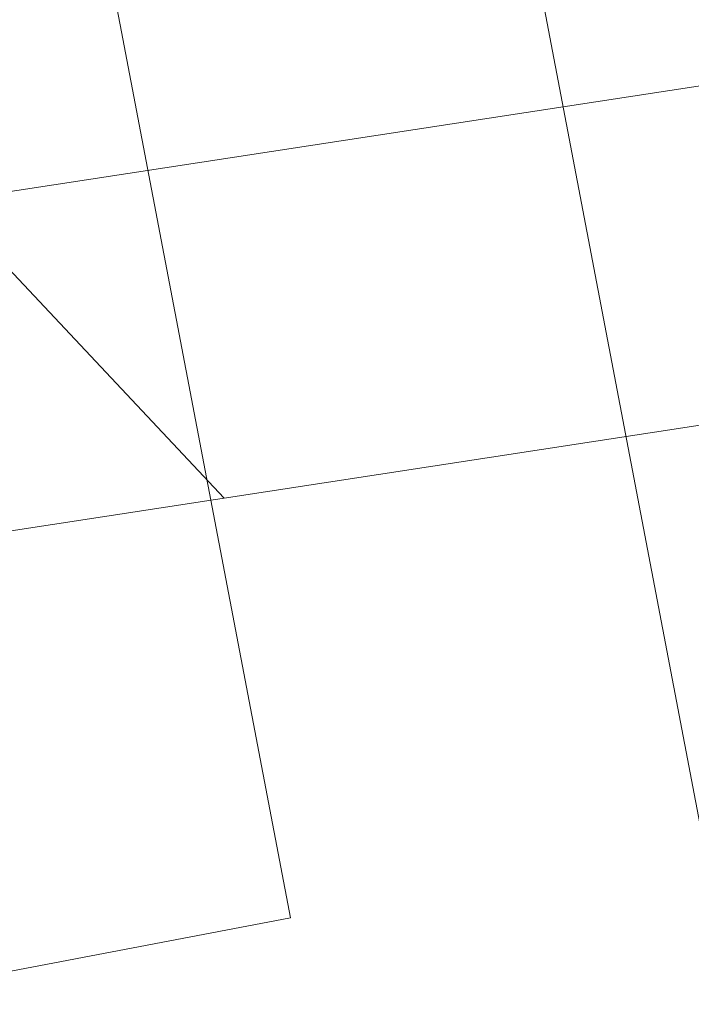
# Model space of a CAD drawing. Extents: x 3503739 to 3504470, y 5375172 to 5375561.
# Tile 48 of 142: x 3504139.442 to 3504139.843, y 5375389.422 to 5375390.009. Entities that reach past the tile are written whole.
import ezdxf

# ---------------------------------------------------------------- set-up
doc = ezdxf.new("R2010")
doc.units = 0
doc.header["$MEASUREMENT"] = 0
for name, color, linetype in [('3WP_KANALISATION', 7, 'Continuous'), ('_4WP_KANCAD_', 7, 'Continuous'), ('_4WP_KANCADT_', 7, 'Continuous'), ('BHM_WA', 7, 'Continuous')]:
    doc.layers.add(name, color=color, linetype=linetype)

msp = doc.modelspace()

# ---------------------------------------------------------------- linework, layer by layer
at = {"layer": '3WP_KANALISATION', "color": 7, "linetype": 'Continuous', "lineweight": 20}
for points in [[(3504138.88035, 5375389.82089), (3504140.8869, 5375390.12859), (3504141.10365, 5375388.71511), (3504139.09711, 5375388.40741), (3504138.88035, 5375389.82089)], [(3504139.10836, 5375389.65351), (3504140.71952, 5375389.90058), (3504140.87565, 5375388.88249), (3504139.26448, 5375388.63542), (3504139.10836, 5375389.65351)]]:
    msp.add_lwpolyline(points, dxfattribs=at)
at = {"layer": '_4WP_KANCAD_', "color": 7, "linetype": 'Continuous', "lineweight": 20}
for points in [[(3504138.88035, 5375389.82089), (3504140.8869, 5375390.12859), (3504141.10365, 5375388.71511), (3504139.09711, 5375388.40741), (3504138.88035, 5375389.82089)], [(3504139.10836, 5375389.65351), (3504140.71952, 5375389.90058), (3504140.87565, 5375388.88249), (3504139.26448, 5375388.63542), (3504139.10836, 5375389.65351)]]:
    msp.add_lwpolyline(points, dxfattribs=at)
at = {"layer": '_4WP_KANCADT_', "color": 7, "linetype": 'Continuous', "lineweight": 20}
msp.add_line((3504139.56424, 5375389.72342), (3504131.91123, 5375397.87138), dxfattribs=at)
at = {"layer": 'BHM_WA', "color": 254, "linetype": 'Continuous', "lineweight": 9}
for points in [[(3504138.47705, 5375390.31098, 0), (3504139.65581, 5375390.53576, 0), (3504139.89932, 5375389.25877, 0), (3504138.72056, 5375389.03399, 0), (3504138.4965, 5375390.20895, 0), (3504138.72056, 5375389.03399, 0), (3504139.89932, 5375389.25877, 0), (3504139.65581, 5375390.53576, 0), (3504138.6684, 5375390.34747, 0), (3504138.52244, 5375390.31963, 0), (3504138.47705, 5375390.31098, 0)], [(3504138.47705, 5375390.31098, 0), (3504138.48141, 5375390.2881, 0), (3504138.4965, 5375390.20895, 0), (3504138.72056, 5375389.03399, 0), (3504139.89932, 5375389.25877, 0), (3504139.65581, 5375390.53576, 0), (3504138.6684, 5375390.34747, 0), (3504138.52244, 5375390.31963, 0), (3504138.47705, 5375390.31098, 0), (3504139.65581, 5375390.53576, 0), (3504139.89932, 5375389.25877, 0), (3504138.72056, 5375389.03399, 0), (3504138.47705, 5375390.31098, 0)], [(3504138.9163, 5375389.34214, 0), (3504139.60391, 5375389.47326, 0), (3504139.47279, 5375390.16087, 0), (3504138.78518, 5375390.02975, 0), (3504139.47279, 5375390.16087, 0), (3504139.60391, 5375389.47326, 0), (3504138.9163, 5375389.34214, 0), (3504138.78518, 5375390.02975, 0), (3504138.9163, 5375389.34214, 0)], [(3504138.9163, 5375389.34214, 0), (3504139.60391, 5375389.47326, 0), (3504139.47279, 5375390.16087, 0), (3504138.78518, 5375390.02975, 0), (3504138.9163, 5375389.34214, 0), (3504139.60391, 5375389.47326, 0), (3504139.47279, 5375390.16087, 0), (3504138.78518, 5375390.02975, 0), (3504138.9163, 5375389.34214, 0)]]:
    msp.add_polyline3d(points, dxfattribs=at)

doc.saveas('drawing.dxf')
